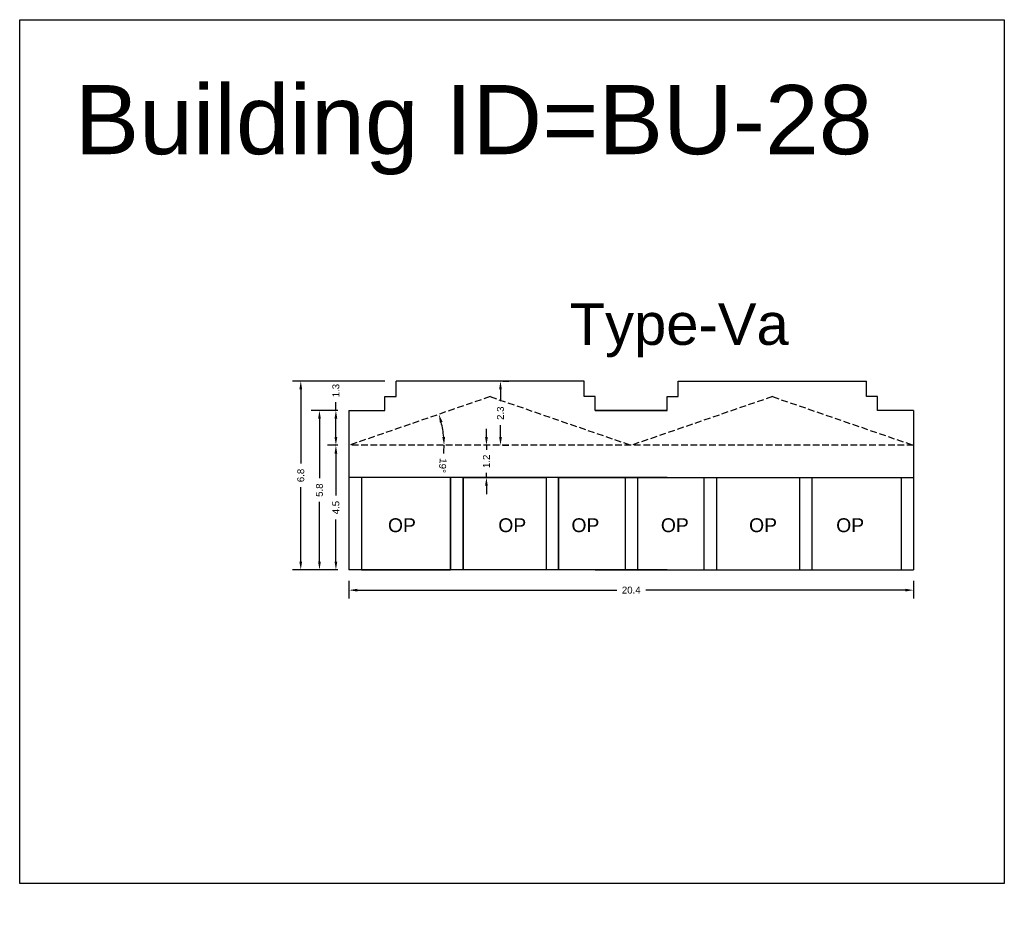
# Model space of a CAD drawing. Header units: metres. Extents: x 3416649 to 3417093, y -6712874 to -6712690.
# Tile 35 of 45: x 3416965 to 3417001, y -6712799 to -6712766. Entities that reach past the tile are written whole.
import ezdxf

# ---------------------------------------------------------------- set-up
doc = ezdxf.new("R2010")
doc.units = ezdxf.units.M
doc.linetypes.add('ACAD_ISO02W100', pattern=[15, 12, -3])
doc.layers.add('Dotted', color=7, linetype='ACAD_ISO02W100', plot=False)
doc.styles.get("Standard").update_dxf_attribs({"font": 'arial.ttf'})
doc.dimstyles.new('ISO-25', dxfattribs={"dimtxt": 0.25, "dimasz": 0.3, "dimexe": 0.3, "dimexo": 0.4, "dimgap": 0.2, "dimtad": 0, "dimdec": 1, "dimdsep": 46, "dimtxsty": 'Standard', "dimcen": 2.5, "dimadec": 0, "dimazin": 0, "dimtfac": 1, "dimtdec": 1, "dimtmove": 0, "dimatfit": 3, "dimfxl": 1, "dimarcsym": 0})

# ---------------------------------------------------------------- blocks, each defined once
blk = doc.blocks.new('*D236')
at = {"color": 0, "lineweight": -2, "transparency": 16777216}
for start, end in [(5.004, 14.0354), (354.996, 0)]:
    blk.add_arc((3416977.269, -6712781.819), 3.436, start, end, dxfattribs=at)
at = {"color": 0, "transparency": 16777216}
for points in [[(3416980.554, -6712781), (3416980.65, -6712780.971), (3416980.517, -6712780.698)], [(3416980.742, -6712781.517), (3416980.642, -6712781.521), (3416980.705, -6712781.819)]]:
    blk.add_solid(points, dxfattribs=at)
at = {"layer": 'Defpoints', "color": 0, "transparency": 16777216}
for p in [(3416982.369, -6712780.059), (3416980.621, -6712781.064), (3416977.269, -6712781.819), (3416977.269, -6712781.819), (3416997.669, -6712781.819)]:
    blk.add_point(p, dxfattribs=at)
at = {"color": 0, "transparency": 16777216, "insert": (3416980.654, -6712782.55), "char_height": 0.25, "attachment_point": 5, "rotation": 264.996}
blk.add_mtext('19°', dxfattribs=at)
blk = doc.blocks.new('*D237')
at = {"color": 0, "lineweight": -2, "transparency": 16777216}
for p, q in [((3416982.236, -6712781.519), (3416982.236, -6712781.219)), ((3416982.028, -6712781.819), (3416981.936, -6712781.819)), ((3416982.236, -6712781.819), (3416982.236, -6712781.984)), ((3416982.236, -6712782.979), (3416982.236, -6712782.813)), ((3416982.028, -6712782.979), (3416981.936, -6712782.979)), ((3416982.236, -6712783.279), (3416982.236, -6712783.579))]:
    blk.add_line(p, q, dxfattribs=at)
at = {"color": 0, "transparency": 16777216}
for points in [[(3416982.186, -6712781.519), (3416982.286, -6712781.519), (3416982.236, -6712781.819)], [(3416982.186, -6712783.279), (3416982.286, -6712783.279), (3416982.236, -6712782.979)]]:
    blk.add_solid(points, dxfattribs=at)
at = {"layer": 'Defpoints', "color": 0, "transparency": 16777216}
for p in [(3416982.236, -6712781.819), (3416982.428, -6712781.819), (3416982.428, -6712782.979)]:
    blk.add_point(p, dxfattribs=at)
at = {"color": 0, "transparency": 16777216, "insert": (3416982.236, -6712782.399), "char_height": 0.25, "attachment_point": 5, "rotation": 90}
blk.add_mtext('1.2', dxfattribs=at)
blk = doc.blocks.new('*D238')
at = {"color": 0, "lineweight": -2, "transparency": 16777216}
for p, q in [((3416977.269, -6712786.719), (3416977.269, -6712787.353)), ((3416997.669, -6712786.719), (3416997.669, -6712787.353)), ((3416977.569, -6712787.053), (3416986.943, -6712787.053)), ((3416997.369, -6712787.053), (3416987.995, -6712787.053))]:
    blk.add_line(p, q, dxfattribs=at)
at = {"color": 0, "transparency": 16777216}
for points in [[(3416977.569, -6712787.003), (3416977.569, -6712787.103), (3416977.269, -6712787.053)], [(3416997.369, -6712787.003), (3416997.369, -6712787.103), (3416997.669, -6712787.053)]]:
    blk.add_solid(points, dxfattribs=at)
at = {"layer": 'Defpoints', "color": 0, "transparency": 16777216}
for p in [(3416977.269, -6712786.319), (3416997.669, -6712786.319), (3416997.669, -6712787.053)]:
    blk.add_point(p, dxfattribs=at)
at = {"color": 0, "transparency": 16777216, "insert": (3416987.469, -6712787.053), "char_height": 0.25, "attachment_point": 5}
blk.add_mtext('20.4', dxfattribs=at)
blk = doc.blocks.new('*D239')
at = {"color": 0, "lineweight": -2, "transparency": 16777216}
for p, q in [((3416976.869, -6712781.819), (3416976.497, -6712781.819)), ((3416976.797, -6712782.119), (3416976.797, -6712783.635)), ((3416976.797, -6712786.019), (3416976.797, -6712784.502)), ((3416976.869, -6712786.319), (3416976.497, -6712786.319))]:
    blk.add_line(p, q, dxfattribs=at)
at = {"color": 0, "transparency": 16777216}
for points in [[(3416976.747, -6712782.119), (3416976.847, -6712782.119), (3416976.797, -6712781.819)], [(3416976.747, -6712786.019), (3416976.847, -6712786.019), (3416976.797, -6712786.319)]]:
    blk.add_solid(points, dxfattribs=at)
at = {"layer": 'Defpoints', "color": 0, "transparency": 16777216}
for p in [(3416976.797, -6712781.819), (3416977.269, -6712781.819), (3416977.269, -6712786.319)]:
    blk.add_point(p, dxfattribs=at)
at = {"color": 0, "transparency": 16777216, "insert": (3416976.797, -6712784.069), "char_height": 0.25, "attachment_point": 5, "rotation": 90}
blk.add_mtext('4.5', dxfattribs=at)
blk = doc.blocks.new('*D240')
at = {"color": 0, "lineweight": -2, "transparency": 16777216}
for p, q in [((3416976.797, -6712780.559), (3416976.797, -6712780.259)), ((3416976.869, -6712780.559), (3416976.497, -6712780.559)), ((3416976.797, -6712781.519), (3416976.797, -6712780.859)), ((3416976.869, -6712781.819), (3416976.497, -6712781.819))]:
    blk.add_line(p, q, dxfattribs=at)
at = {"color": 0, "transparency": 16777216}
for points in [[(3416976.747, -6712780.859), (3416976.847, -6712780.859), (3416976.797, -6712780.559)], [(3416976.747, -6712781.519), (3416976.847, -6712781.519), (3416976.797, -6712781.819)]]:
    blk.add_solid(points, dxfattribs=at)
at = {"layer": 'Defpoints', "color": 0, "transparency": 16777216}
for p in [(3416976.797, -6712780.559), (3416977.269, -6712780.559), (3416977.269, -6712781.819)]:
    blk.add_point(p, dxfattribs=at)
at = {"color": 0, "transparency": 16777216, "insert": (3416976.797, -6712779.843), "char_height": 0.25, "attachment_point": 5, "rotation": 90}
blk.add_mtext('1.3', dxfattribs=at)
blk = doc.blocks.new('*D241')
at = {"color": 0, "lineweight": -2, "transparency": 16777216}
for p, q in [((3416982.828, -6712779.499), (3416983.044, -6712779.499)), ((3416982.744, -6712779.799), (3416982.744, -6712780.229)), ((3416982.744, -6712781.519), (3416982.744, -6712781.089)), ((3416982.828, -6712781.819), (3416983.044, -6712781.819))]:
    blk.add_line(p, q, dxfattribs=at)
at = {"color": 0, "transparency": 16777216}
for points in [[(3416982.694, -6712779.799), (3416982.794, -6712779.799), (3416982.744, -6712779.499)], [(3416982.694, -6712781.519), (3416982.794, -6712781.519), (3416982.744, -6712781.819)]]:
    blk.add_solid(points, dxfattribs=at)
at = {"layer": 'Defpoints', "color": 0, "transparency": 16777216}
for p in [(3416982.428, -6712779.499), (3416982.744, -6712779.499), (3416982.428, -6712781.819)]:
    blk.add_point(p, dxfattribs=at)
at = {"color": 0, "transparency": 16777216, "insert": (3416982.744, -6712780.659), "char_height": 0.25, "attachment_point": 5, "rotation": 90}
blk.add_mtext('2.3', dxfattribs=at)
blk = doc.blocks.new('*D242')
at = {"color": 0, "lineweight": -2, "transparency": 16777216}
for p, q in [((3416976.869, -6712780.559), (3416975.903, -6712780.559)), ((3416976.203, -6712780.859), (3416976.203, -6712783.011)), ((3416976.203, -6712786.019), (3416976.203, -6712783.867)), ((3416976.869, -6712786.319), (3416975.903, -6712786.319))]:
    blk.add_line(p, q, dxfattribs=at)
at = {"color": 0, "transparency": 16777216}
for points in [[(3416976.153, -6712780.859), (3416976.253, -6712780.859), (3416976.203, -6712780.559)], [(3416976.153, -6712786.019), (3416976.253, -6712786.019), (3416976.203, -6712786.319)]]:
    blk.add_solid(points, dxfattribs=at)
at = {"layer": 'Defpoints', "color": 0, "transparency": 16777216}
for p in [(3416976.203, -6712780.559), (3416977.269, -6712780.559), (3416977.269, -6712786.319)]:
    blk.add_point(p, dxfattribs=at)
at = {"color": 0, "transparency": 16777216, "insert": (3416976.203, -6712783.439), "char_height": 0.25, "attachment_point": 5, "rotation": 90}
blk.add_mtext('5.8', dxfattribs=at)
blk = doc.blocks.new('*D243')
at = {"color": 0, "lineweight": -2, "transparency": 16777216}
for p, q in [((3416978.569, -6712779.499), (3416975.228, -6712779.499)), ((3416975.528, -6712779.799), (3416975.528, -6712782.48)), ((3416975.528, -6712786.019), (3416975.528, -6712783.337)), ((3416976.869, -6712786.319), (3416975.228, -6712786.319))]:
    blk.add_line(p, q, dxfattribs=at)
at = {"color": 0, "transparency": 16777216}
for points in [[(3416975.478, -6712779.799), (3416975.578, -6712779.799), (3416975.528, -6712779.499)], [(3416975.478, -6712786.019), (3416975.578, -6712786.019), (3416975.528, -6712786.319)]]:
    blk.add_solid(points, dxfattribs=at)
at = {"layer": 'Defpoints', "color": 0, "transparency": 16777216}
for p in [(3416975.528, -6712779.499), (3416978.969, -6712779.499), (3416977.269, -6712786.319)]:
    blk.add_point(p, dxfattribs=at)
at = {"color": 0, "transparency": 16777216, "insert": (3416975.528, -6712782.909), "char_height": 0.25, "attachment_point": 5, "rotation": 90}
blk.add_mtext('6.8', dxfattribs=at)

msp = doc.modelspace()

# ---------------------------------------------------------------- hatches: boundary and pattern name
h = msp.add_hatch()
h.set_pattern_fill('ANGLE', color=256)
h.set_pattern_definition([(0, (0, 0), (0, 6.985), [5.08, -1.905]), (90, (0, 0), (-6.985, 4e-16), [5.08, -1.905])])
h.paths.add_polyline_path([(3416997.822, -6712794.393), (3416997.322, -6712794.393), (3416997.322, -6712798.803), (3416997.822, -6712798.803)])
h.paths.add_polyline_path([(3416997.822, -6712792.643), (3416997.322, -6712792.643), (3416997.322, -6712794.166), (3416997.822, -6712794.328)])
h.paths.add_polyline_path([(3416997.822, -6712794.328), (3416997.322, -6712794.166), (3416997.322, -6712794.393), (3416997.822, -6712794.393)])
h.paths.add_polyline_path([(3416991.642, -6712792.643), (3416991.142, -6712792.643), (3416991.142, -6712794.328), (3416991.642, -6712794.166)])
h.paths.add_polyline_path([(3416991.642, -6712794.166), (3416991.142, -6712794.328), (3416991.142, -6712794.393), (3416991.642, -6712794.393)])
h.paths.add_polyline_path([(3416991.642, -6712794.393), (3416991.142, -6712794.393), (3416991.142, -6712798.803), (3416991.642, -6712798.803)])

# ---------------------------------------------------------------- linework, layer by layer
for points in [[(3416965.372, -6712766.438), (3417000.948, -6712766.438), (3417000.948, -6712797.649), (3416965.372, -6712797.649)], [(3416980.944, -6712782.979), (3416977.719, -6712782.979), (3416977.719, -6712786.319), (3416980.944, -6712786.319)], [(3416981.394, -6712782.979), (3416984.394, -6712782.979), (3416984.394, -6712786.319), (3416981.394, -6712786.319)], [(3416984.844, -6712782.979), (3416987.244, -6712782.979), (3416987.244, -6712786.319), (3416984.844, -6712786.319)]]:
    msp.add_lwpolyline(points, close=True)
for points in [[(3416978.569, -6712780.559), (3416978.569, -6712780.059), (3416978.969, -6712780.059), (3416978.969, -6712779.499)], [(3416985.769, -6712779.499), (3416978.969, -6712779.499)], [(3416986.169, -6712780.559), (3416986.169, -6712780.059), (3416985.769, -6712780.059), (3416985.769, -6712779.499)], [(3416988.769, -6712780.559), (3416988.769, -6712780.059), (3416989.169, -6712780.059), (3416989.169, -6712779.499)], [(3416989.169, -6712779.499), (3416995.969, -6712779.499)], [(3416996.369, -6712780.559), (3416996.369, -6712780.059), (3416995.969, -6712780.059), (3416995.969, -6712779.499)], [(3416977.269, -6712780.559), (3416977.269, -6712786.319)], [(3416977.269, -6712780.559), (3416978.569, -6712780.559)], [(3416986.169, -6712780.559), (3416988.769, -6712780.559)], [(3416988.769, -6712780.559), (3416986.169, -6712780.559)], [(3416997.669, -6712780.559), (3416996.369, -6712780.559)], [(3416997.669, -6712780.559), (3416997.669, -6712786.319)], [(3416988.769, -6712782.979), (3416977.269, -6712782.979)], [(3416977.719, -6712782.979), (3416977.719, -6712786.319)], [(3416980.944, -6712782.979), (3416980.944, -6712786.319)], [(3416981.394, -6712782.979), (3416981.394, -6712786.319)], [(3416984.394, -6712782.979), (3416984.394, -6712786.319)], [(3416984.844, -6712782.979), (3416984.844, -6712786.319)], [(3416986.169, -6712782.979), (3416997.669, -6712782.979)], [(3416987.244, -6712782.979), (3416987.244, -6712786.319)], [(3416987.694, -6712782.979), (3416987.694, -6712786.319)], [(3416990.094, -6712782.979), (3416990.094, -6712786.319)], [(3416990.544, -6712782.979), (3416990.544, -6712786.319)], [(3416993.544, -6712782.979), (3416993.544, -6712786.319)], [(3416993.994, -6712782.979), (3416993.994, -6712786.319)], [(3416997.219, -6712782.979), (3416997.219, -6712786.319)], [(3416988.769, -6712786.319), (3416977.269, -6712786.319)], [(3416986.169, -6712786.319), (3416997.669, -6712786.319)]]:
    msp.add_lwpolyline(points)
at = {"layer": 'Dotted', "ltscale": 0.02}
for points in [[(3416982.369, -6712780.059), (3416977.269, -6712781.819)], [(3416982.369, -6712780.059), (3416987.469, -6712781.819)], [(3416992.569, -6712780.059), (3416987.469, -6712781.819)], [(3416992.569, -6712780.059), (3416997.669, -6712781.819)], [(3416997.669, -6712781.819), (3416977.269, -6712781.819)]]:
    msp.add_lwpolyline(points, dxfattribs=at)

# ---------------------------------------------------------------- texts
at = {"attachment_point": 1}
for s, width, heights, insert, char_height in [('Building ID=BU-28', 67.86454, [0.517], (3416967.361, -6712768.799), 2.5), ('Type-Va', 9.99112, [0.517], (3416985.242, -6712776.688), 1.5), ('OP', 1.17554, [0], (3416978.679, -6712784.456), 0.5), ('OP', 1.17554, [0], (3416982.665, -6712784.456), 0.5), ('OP', 1.17554, [0], (3416985.308, -6712784.456), 0.5), ('OP', 1.17554, [0], (3416988.539, -6712784.456), 0.5), ('OP', 1.17554, [0], (3416991.727, -6712784.456), 0.5), ('OP', 1.17554, [0], (3416994.874, -6712784.456), 0.5)]:
    msp.add_mtext_dynamic_manual_height_columns(s, width=width, gutter_width=12.5, heights=heights, dxfattribs=dict(at, insert=insert, char_height=char_height))

# ---------------------------------------------------------------- dimensions: what is measured, and where the dimension line sits
for base, p1, p2, picture, middle in [((3416975.528, -6712779.499), (3416977.269, -6712786.319), (3416978.969, -6712779.499), '*D243', (3416975.528, -6712782.909)), ((3416976.797, -6712780.559), (3416977.269, -6712781.819), (3416977.269, -6712780.559), '*D240', (3416976.797, -6712779.843)), ((3416982.744, -6712779.499), (3416982.428, -6712781.819), (3416982.428, -6712779.499), '*D241', (3416982.744, -6712780.659)), ((3416976.203, -6712780.559), (3416977.269, -6712786.319), (3416977.269, -6712780.559), '*D242', (3416976.203, -6712783.439)), ((3416976.797, -6712781.819), (3416977.269, -6712786.319), (3416977.269, -6712781.819), '*D239', (3416976.797, -6712784.069))]:
    dim = msp.add_linear_dim(base=base, p1=p1, p2=p2, angle=90, dimstyle='ISO-25')
    dim.commit()
    dim.dimension.update_dxf_attribs({"geometry": picture, "text_midpoint": middle})
dim = msp.add_angular_dim_2l(base=(3416980.621, -6712781.064), line1=((3416997.669, -6712781.819), (3416977.269, -6712781.819)), line2=((3416982.369, -6712780.059), (3416977.269, -6712781.819)), dimstyle='ISO-25')
dim.commit()
dim.dimension.update_dxf_attribs({"geometry": '*D236', "text_midpoint": (3416980.654, -6712782.55)})
dim = msp.add_linear_dim(base=(3416982.236, -6712781.819), p1=(3416982.428, -6712782.979), p2=(3416982.428, -6712781.819), angle=90, dimstyle='ISO-25')
dim.commit()
dim.dimension.update_dxf_attribs({"geometry": '*D237', "text_midpoint": (3416982.236, -6712782.399), "dimtype": 160})
dim = msp.add_linear_dim(base=(3416997.669, -6712787.053), p1=(3416977.269, -6712786.319), p2=(3416997.669, -6712786.319), dimstyle='ISO-25')
dim.commit()
dim.dimension.update_dxf_attribs({"geometry": '*D238', "text_midpoint": (3416987.469, -6712787.053)})

doc.saveas('drawing.dxf')
